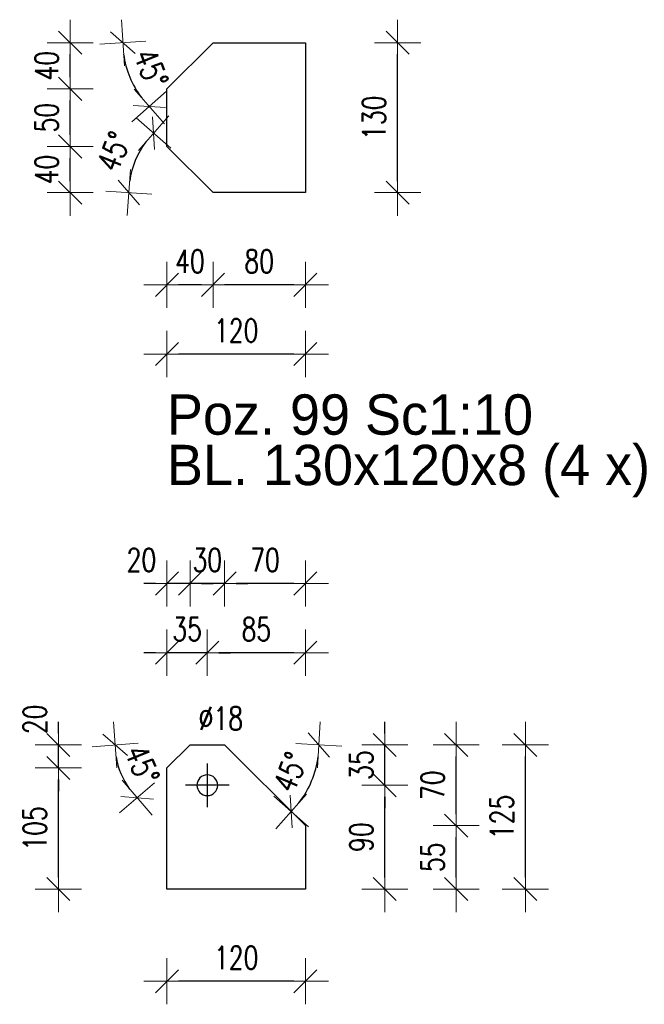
# Model space of a CAD drawing. Header units: millimetres. Extents: x 3515 to 4269, y 13087 to 13548.
# Tile 14 of 20: x 4008 to 4063, y 13283 to 13369. Entities that reach past the tile are written whole.
import ezdxf

# ---------------------------------------------------------------- set-up
doc = ezdxf.new("R2010")
doc.units = ezdxf.units.MM
doc.header["$LTSCALE"] = 10
doc.linetypes.add('MITTE', pattern=[2, 1.25, -0.25, 0.25, -0.25])
doc.layers.get('Defpoints').update_dxf_attribs({"color": 1})
doc.layers.add('PS_DIM', color=4, linetype='Continuous', lineweight=13)
doc.layers.add('PS_SOLID', color=7, linetype='Continuous', lineweight=30)
doc.layers.add('PS_MID', color=5, linetype='MITTE')
doc.layers.add('PS_PLATE', color=1, linetype='Continuous')
doc.styles.add('simplex', font='simplex.shx', dxfattribs={"width": 0.75})
doc.dimstyles.new('1_10_PRZ_DS1-LS10', dxfattribs={"dimtxt": 2, "dimasz": 1, "dimexe": 2, "dimexo": 5, "dimgap": 1, "dimtad": 1, "dimdec": 0, "dimlfac": 10, "dimtxsty": 'simplex', "dimblk": 'dimznak', "dimcen": 2, "dimse1": 1, "dimse2": 1, "dimclrt": 3, "dimadec": 1, "dimazin": 0, "dimtfac": 1, "dimtdec": 0, "dimtix": 1, "dimtmove": 2, "dimatfit": 3, "dimldrblk": 'dim-grot', "dimfxl": 1, "dimarcsym": 0})

# ---------------------------------------------------------------- blocks, each defined once
blk = doc.blocks.new('dimznak')
at = {"color": 0}
for points in [[(0, 2), (0, -2)], [(-2, 0), (2, 0)]]:
    blk.add_lwpolyline(points, dxfattribs=at)
at = {"color": 2}
blk.add_lwpolyline([(1, 1), (-1, -1)], dxfattribs=at)
blk = doc.blocks.new('*D202')
at = {"layer": 'Defpoints', "color": 0, "transparency": 16777216}
for p in [(4033.173, 13366.556), (4041.173, 13366.556), (4033.173, 13353.556)]:
    blk.add_point(p, dxfattribs=at)
at = {"layer": 'PS_DIM', "color": 0, "lineweight": -2, "transparency": 16777216}
blk.add_line((4041.173, 13354.556), (4041.173, 13365.556), dxfattribs=at)
for p, rotation in [((4041.173, 13366.556), 90), ((4041.173, 13353.556), 270)]:
    blk.add_blockref('dimznak', p, dxfattribs=dict(at, rotation=rotation))
at = {"layer": 'PS_DIM', "color": 3, "transparency": 16777216, "insert": (4039.133, 13360.056), "char_height": 2, "attachment_point": 5, "rotation": 90, "style": 'simplex'}
blk.add_mtext('130', dxfattribs=at)
blk = doc.blocks.new('dim-grot')
blk.add_hatch(color=256).paths.add_polyline_path([(0, 0), (-2, 0.5), (-2, -0.5)])
blk.add_lwpolyline([(0, 0), (-2, 0.5), (-2, -0.5), (0, 0)])
blk = doc.blocks.new('*D203')
at = {"layer": 'Defpoints', "color": 0, "transparency": 16777216}
for p in [(4021.173, 13357.556), (4018.852, 13357.205), (4019.516, 13353.556), (4025.173, 13353.556)]:
    blk.add_point(p, dxfattribs=at)
at = {"layer": 'PS_DIM', "color": 0, "lineweight": -2, "transparency": 16777216}
blk.add_arc((4025.173, 13353.556), 7.299, 142.85633, 172.14367, dxfattribs=at)
for p, rotation in [((4020.012, 13358.717), 48.92816492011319), ((4017.874, 13353.556), 266.0718350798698)]:
    blk.add_blockref('dimznak', p, dxfattribs=dict(at, rotation=rotation))
at = {"layer": 'PS_DIM', "color": 3, "transparency": 16777216, "insert": (4016.582, 13357.114), "char_height": 2, "attachment_point": 5, "rotation": 67.5, "style": 'simplex'}
blk.add_mtext('45%%d', dxfattribs=at)
blk = doc.blocks.new('*D204')
at = {"layer": 'Defpoints', "color": 0, "transparency": 16777216}
for p in [(4019.516, 13366.556), (4025.173, 13366.556), (4017.621, 13364.532), (4021.173, 13362.556)]:
    blk.add_point(p, dxfattribs=at)
at = {"layer": 'PS_DIM', "color": 0, "lineweight": -2, "transparency": 16777216}
blk.add_arc((4025.173, 13366.556), 7.818, 187.33361, 217.66639, dxfattribs=at)
for p, rotation in [((4017.355, 13366.556), 93.66680332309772), ((4019.645, 13361.028), 311.3331966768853)]:
    blk.add_blockref('dimznak', p, dxfattribs=dict(at, rotation=rotation))
at = {"layer": 'PS_DIM', "color": 3, "transparency": 16777216, "insert": (4019.798, 13364.329), "char_height": 2, "attachment_point": 5, "rotation": 292.5, "style": 'simplex'}
blk.add_mtext('45%%d', dxfattribs=at)
blk = doc.blocks.new('*D205')
at = {"layer": 'Defpoints', "color": 0, "transparency": 16777216}
for p in [(4012.78, 13357.556), (4021.173, 13357.556), (4025.173, 13353.556)]:
    blk.add_point(p, dxfattribs=at)
at = {"layer": 'PS_DIM', "color": 0, "lineweight": -2, "transparency": 16777216}
blk.add_line((4012.78, 13354.556), (4012.78, 13356.556), dxfattribs=at)
for p, rotation in [((4012.78, 13357.556), 90), ((4012.78, 13353.556), 270)]:
    blk.add_blockref('dimznak', p, dxfattribs=dict(at, rotation=rotation))
at = {"layer": 'PS_DIM', "color": 3, "transparency": 16777216, "insert": (4010.74, 13355.556), "char_height": 2, "attachment_point": 5, "rotation": 90, "style": 'simplex'}
blk.add_mtext('40', dxfattribs=at)
blk = doc.blocks.new('*D206')
at = {"layer": 'Defpoints', "color": 0, "transparency": 16777216}
for p in [(4012.78, 13362.556), (4021.173, 13362.556), (4021.173, 13357.556)]:
    blk.add_point(p, dxfattribs=at)
at = {"layer": 'PS_DIM', "color": 0, "lineweight": -2, "transparency": 16777216}
blk.add_line((4012.78, 13358.556), (4012.78, 13361.556), dxfattribs=at)
for p, rotation in [((4012.78, 13362.556), 90), ((4012.78, 13357.556), 270)]:
    blk.add_blockref('dimznak', p, dxfattribs=dict(at, rotation=rotation))
at = {"layer": 'PS_DIM', "color": 3, "transparency": 16777216, "insert": (4010.74, 13360.056), "char_height": 2, "attachment_point": 5, "rotation": 90, "style": 'simplex'}
blk.add_mtext('50', dxfattribs=at)
blk = doc.blocks.new('*D207')
at = {"layer": 'Defpoints', "color": 0, "transparency": 16777216}
for p in [(4012.78, 13366.556), (4025.173, 13366.556), (4021.173, 13362.556)]:
    blk.add_point(p, dxfattribs=at)
at = {"layer": 'PS_DIM', "color": 0, "lineweight": -2, "transparency": 16777216}
blk.add_line((4012.78, 13363.556), (4012.78, 13365.556), dxfattribs=at)
for p, rotation in [((4012.78, 13366.556), 90), ((4012.78, 13362.556), 270)]:
    blk.add_blockref('dimznak', p, dxfattribs=dict(at, rotation=rotation))
at = {"layer": 'PS_DIM', "color": 3, "transparency": 16777216, "insert": (4010.74, 13364.556), "char_height": 2, "attachment_point": 5, "rotation": 90, "style": 'simplex'}
blk.add_mtext('40', dxfattribs=at)
blk = doc.blocks.new('*D208')
at = {"layer": 'Defpoints', "color": 0, "transparency": 16777216}
for p in [(4025.173, 13353.556), (4033.173, 13353.556), (4025.173, 13345.556)]:
    blk.add_point(p, dxfattribs=at)
at = {"layer": 'PS_DIM', "color": 0, "lineweight": -2, "transparency": 16777216}
blk.add_line((4032.173, 13345.556), (4026.173, 13345.556), dxfattribs=at)
at = {"layer": 'PS_DIM', "color": 0, "lineweight": -2, "transparency": 16777216, "rotation": 180}
blk.add_blockref('dimznak', (4025.173, 13345.556), dxfattribs=at)
at = {"layer": 'PS_DIM', "color": 0, "lineweight": -2, "transparency": 16777216}
blk.add_blockref('dimznak', (4033.173, 13345.556), dxfattribs=at)
at = {"layer": 'PS_DIM', "color": 3, "transparency": 16777216, "insert": (4029.173, 13347.596), "char_height": 2, "attachment_point": 5, "style": 'simplex'}
blk.add_mtext('80', dxfattribs=at)
blk = doc.blocks.new('*D209')
at = {"layer": 'Defpoints', "color": 0, "transparency": 16777216}
for p in [(4021.173, 13357.556), (4025.173, 13353.556), (4021.173, 13345.556)]:
    blk.add_point(p, dxfattribs=at)
at = {"layer": 'PS_DIM', "color": 0, "lineweight": -2, "transparency": 16777216}
blk.add_line((4024.173, 13345.556), (4022.173, 13345.556), dxfattribs=at)
at = {"layer": 'PS_DIM', "color": 0, "lineweight": -2, "transparency": 16777216, "rotation": 180}
blk.add_blockref('dimznak', (4021.173, 13345.556), dxfattribs=at)
at = {"layer": 'PS_DIM', "color": 0, "lineweight": -2, "transparency": 16777216}
blk.add_blockref('dimznak', (4025.173, 13345.556), dxfattribs=at)
at = {"layer": 'PS_DIM', "color": 3, "transparency": 16777216, "insert": (4023.173, 13347.596), "char_height": 2, "attachment_point": 5, "style": 'simplex'}
blk.add_mtext('40', dxfattribs=at)
blk = doc.blocks.new('*D210')
at = {"layer": 'Defpoints', "color": 0, "transparency": 16777216}
for p in [(4021.173, 13353.556), (4033.173, 13353.556), (4021.173, 13339.556)]:
    blk.add_point(p, dxfattribs=at)
at = {"layer": 'PS_DIM', "color": 0, "lineweight": -2, "transparency": 16777216}
blk.add_line((4032.173, 13339.556), (4022.173, 13339.556), dxfattribs=at)
at = {"layer": 'PS_DIM', "color": 0, "lineweight": -2, "transparency": 16777216, "rotation": 180}
blk.add_blockref('dimznak', (4021.173, 13339.556), dxfattribs=at)
at = {"layer": 'PS_DIM', "color": 0, "lineweight": -2, "transparency": 16777216}
blk.add_blockref('dimznak', (4033.173, 13339.556), dxfattribs=at)
at = {"layer": 'PS_DIM', "color": 3, "transparency": 16777216, "insert": (4027.173, 13341.596), "char_height": 2, "attachment_point": 5, "style": 'simplex'}
blk.add_mtext('120', dxfattribs=at)
blk = doc.blocks.new('*D211')
at = {"layer": 'Defpoints', "color": 0, "transparency": 16777216}
for p in [(4026.173, 13305.65), (4036.072, 13305.65), (4033.248, 13301.565), (4033.173, 13298.65)]:
    blk.add_point(p, dxfattribs=at)
at = {"layer": 'PS_DIM', "color": 0, "lineweight": -2, "transparency": 16777216}
blk.add_arc((4026.173, 13305.65), 8.17, 322.01768, 352.98232, dxfattribs=at)
for p, rotation in [((4034.343, 13305.65), 86.4911616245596), ((4031.95, 13299.873), 228.5088383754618)]:
    blk.add_blockref('dimznak', p, dxfattribs=dict(at, rotation=rotation))
at = {"layer": 'PS_DIM', "color": 3, "transparency": 16777216, "insert": (4031.873, 13303.289), "char_height": 2, "attachment_point": 5, "rotation": 67.5, "style": 'simplex'}
blk.add_mtext('45%%d', dxfattribs=at)
blk = doc.blocks.new('*D212')
at = {"layer": 'Defpoints', "color": 0, "transparency": 16777216}
for p in [(4033.173, 13298.65), (4046.25, 13298.65), (4033.173, 13293.15)]:
    blk.add_point(p, dxfattribs=at)
at = {"layer": 'PS_DIM', "color": 0, "lineweight": -2, "transparency": 16777216}
blk.add_line((4046.25, 13294.15), (4046.25, 13297.65), dxfattribs=at)
for p, rotation in [((4046.25, 13298.65), 90), ((4046.25, 13293.15), 270)]:
    blk.add_blockref('dimznak', p, dxfattribs=dict(at, rotation=rotation))
at = {"layer": 'PS_DIM', "color": 3, "transparency": 16777216, "insert": (4044.21, 13295.9), "char_height": 2, "attachment_point": 5, "rotation": 90, "style": 'simplex'}
blk.add_mtext('55', dxfattribs=at)
blk = doc.blocks.new('*D213')
at = {"layer": 'Defpoints', "color": 0, "transparency": 16777216}
for p in [(4026.173, 13305.65), (4046.25, 13305.65), (4033.173, 13298.65)]:
    blk.add_point(p, dxfattribs=at)
at = {"layer": 'PS_DIM', "color": 0, "lineweight": -2, "transparency": 16777216}
blk.add_line((4046.25, 13299.65), (4046.25, 13304.65), dxfattribs=at)
for p, rotation in [((4046.25, 13305.65), 90), ((4046.25, 13298.65), 270)]:
    blk.add_blockref('dimznak', p, dxfattribs=dict(at, rotation=rotation))
at = {"layer": 'PS_DIM', "color": 3, "transparency": 16777216, "insert": (4044.21, 13302.15), "char_height": 2, "attachment_point": 5, "rotation": 90, "style": 'simplex'}
blk.add_mtext('70', dxfattribs=at)
blk = doc.blocks.new('*D214')
at = {"layer": 'Defpoints', "color": 0, "transparency": 16777216}
for p in [(4033.173, 13305.65), (4052.25, 13305.65), (4033.173, 13293.15)]:
    blk.add_point(p, dxfattribs=at)
at = {"layer": 'PS_DIM', "color": 0, "lineweight": -2, "transparency": 16777216}
blk.add_line((4052.25, 13294.15), (4052.25, 13304.65), dxfattribs=at)
for p, rotation in [((4052.25, 13305.65), 90), ((4052.25, 13293.15), 270)]:
    blk.add_blockref('dimznak', p, dxfattribs=dict(at, rotation=rotation))
at = {"layer": 'PS_DIM', "color": 3, "transparency": 16777216, "insert": (4050.21, 13299.4), "char_height": 2, "attachment_point": 5, "rotation": 90, "style": 'simplex'}
blk.add_mtext('125', dxfattribs=at)
blk = doc.blocks.new('*D215')
at = {"layer": 'Defpoints', "color": 0, "transparency": 16777216}
for p in [(4020.345, 13305.65), (4023.173, 13305.65), (4016.909, 13303.972), (4021.173, 13303.65)]:
    blk.add_point(p, dxfattribs=at)
at = {"layer": 'PS_DIM', "color": 0, "lineweight": -2, "transparency": 16777216}
blk.add_arc((4023.173, 13305.65), 6.485, 188.84405, 216.15595, dxfattribs=at)
for p, rotation in [((4016.688, 13305.65), 94.42202580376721), ((4018.587, 13301.065), 310.5779741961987)]:
    blk.add_blockref('dimznak', p, dxfattribs=dict(at, rotation=rotation))
at = {"layer": 'PS_DIM', "color": 3, "transparency": 16777216, "insert": (4019.029, 13303.934), "char_height": 2, "attachment_point": 5, "rotation": 292.5, "style": 'simplex'}
blk.add_mtext('45%%d', dxfattribs=at)
blk = doc.blocks.new('*D216')
at = {"layer": 'Defpoints', "color": 0, "transparency": 16777216}
for p in [(4024.673, 13302.15), (4040.06, 13302.15), (4021.173, 13293.15)]:
    blk.add_point(p, dxfattribs=at)
at = {"layer": 'PS_DIM', "color": 0, "lineweight": -2, "transparency": 16777216}
blk.add_line((4040.06, 13294.15), (4040.06, 13301.15), dxfattribs=at)
for p, rotation in [((4040.06, 13302.15), 90), ((4040.06, 13293.15), 270)]:
    blk.add_blockref('dimznak', p, dxfattribs=dict(at, rotation=rotation))
at = {"layer": 'PS_DIM', "color": 3, "transparency": 16777216, "insert": (4038.02, 13297.65), "char_height": 2, "attachment_point": 5, "rotation": 90, "style": 'simplex'}
blk.add_mtext('90', dxfattribs=at)
blk = doc.blocks.new('*D217')
at = {"layer": 'Defpoints', "color": 0, "transparency": 16777216}
for p in [(4021.173, 13305.65), (4040.06, 13305.65), (4024.673, 13302.15)]:
    blk.add_point(p, dxfattribs=at)
at = {"layer": 'PS_DIM', "color": 0, "lineweight": -2, "transparency": 16777216}
for p, q in [((4040.06, 13306.65), (4040.06, 13307.65)), ((4040.06, 13302.15), (4040.06, 13305.65)), ((4040.06, 13301.15), (4040.06, 13300.15))]:
    blk.add_line(p, q, dxfattribs=at)
for p, rotation in [((4040.06, 13305.65), 270), ((4040.06, 13302.15), 90)]:
    blk.add_blockref('dimznak', p, dxfattribs=dict(at, rotation=rotation))
at = {"layer": 'PS_DIM', "color": 3, "transparency": 16777216, "insert": (4038.02, 13303.9), "char_height": 2, "attachment_point": 5, "rotation": 90, "style": 'simplex'}
blk.add_mtext('35', dxfattribs=at)
blk = doc.blocks.new('*D218')
at = {"layer": 'Defpoints', "color": 0, "transparency": 16777216}
for p in [(4011.759, 13303.65), (4021.173, 13303.65), (4021.173, 13293.15)]:
    blk.add_point(p, dxfattribs=at)
at = {"layer": 'PS_DIM', "color": 0, "lineweight": -2, "transparency": 16777216}
blk.add_line((4011.759, 13294.15), (4011.759, 13302.65), dxfattribs=at)
for p, rotation in [((4011.759, 13303.65), 90), ((4011.759, 13293.15), 270)]:
    blk.add_blockref('dimznak', p, dxfattribs=dict(at, rotation=rotation))
at = {"layer": 'PS_DIM', "color": 3, "transparency": 16777216, "insert": (4009.719, 13298.4), "char_height": 2, "attachment_point": 5, "rotation": 90, "style": 'simplex'}
blk.add_mtext('105', dxfattribs=at)
blk = doc.blocks.new('*D219')
at = {"layer": 'Defpoints', "color": 0, "transparency": 16777216}
for p in [(4011.759, 13305.65), (4026.173, 13305.65), (4021.173, 13303.65)]:
    blk.add_point(p, dxfattribs=at)
at = {"layer": 'PS_DIM', "color": 0, "lineweight": -2, "transparency": 16777216}
for p, q in [((4011.759, 13306.65), (4011.759, 13307.65)), ((4011.759, 13303.65), (4011.759, 13305.65)), ((4011.759, 13302.65), (4011.759, 13301.65))]:
    blk.add_line(p, q, dxfattribs=at)
for p, rotation in [((4011.759, 13305.65), 270), ((4011.759, 13303.65), 90)]:
    blk.add_blockref('dimznak', p, dxfattribs=dict(at, rotation=rotation))
at = {"layer": 'PS_DIM', "color": 3, "transparency": 16777216, "insert": (4009.719, 13307.864), "char_height": 2, "attachment_point": 5, "rotation": 90, "style": 'simplex'}
blk.add_mtext('20', dxfattribs=at)
blk = doc.blocks.new('*D220')
at = {"layer": 'Defpoints', "color": 0, "transparency": 16777216}
for p in [(4021.173, 13293.15), (4033.173, 13293.15), (4021.173, 13285.15)]:
    blk.add_point(p, dxfattribs=at)
at = {"layer": 'PS_DIM', "color": 0, "lineweight": -2, "transparency": 16777216}
blk.add_line((4032.173, 13285.15), (4022.173, 13285.15), dxfattribs=at)
at = {"layer": 'PS_DIM', "color": 0, "lineweight": -2, "transparency": 16777216, "rotation": 180}
blk.add_blockref('dimznak', (4021.173, 13285.15), dxfattribs=at)
at = {"layer": 'PS_DIM', "color": 0, "lineweight": -2, "transparency": 16777216}
blk.add_blockref('dimznak', (4033.173, 13285.15), dxfattribs=at)
at = {"layer": 'PS_DIM', "color": 3, "transparency": 16777216, "insert": (4027.173, 13287.19), "char_height": 2, "attachment_point": 5, "style": 'simplex'}
blk.add_mtext('120', dxfattribs=at)
blk = doc.blocks.new('*D221')
at = {"layer": 'Defpoints', "color": 0, "transparency": 16777216}
for p in [(4024.673, 13313.65), (4024.673, 13302.15), (4033.173, 13298.65)]:
    blk.add_point(p, dxfattribs=at)
at = {"layer": 'PS_DIM', "color": 0, "lineweight": -2, "transparency": 16777216}
blk.add_line((4032.173, 13313.65), (4025.673, 13313.65), dxfattribs=at)
at = {"layer": 'PS_DIM', "color": 0, "lineweight": -2, "transparency": 16777216, "rotation": 180}
blk.add_blockref('dimznak', (4024.673, 13313.65), dxfattribs=at)
at = {"layer": 'PS_DIM', "color": 0, "lineweight": -2, "transparency": 16777216}
blk.add_blockref('dimznak', (4033.173, 13313.65), dxfattribs=at)
at = {"layer": 'PS_DIM', "color": 3, "transparency": 16777216, "insert": (4028.923, 13315.69), "char_height": 2, "attachment_point": 5, "style": 'simplex'}
blk.add_mtext('85', dxfattribs=at)
blk = doc.blocks.new('*D222')
at = {"layer": 'Defpoints', "color": 0, "transparency": 16777216}
for p in [(4021.173, 13313.65), (4021.173, 13305.65), (4024.673, 13302.15)]:
    blk.add_point(p, dxfattribs=at)
at = {"layer": 'PS_DIM', "color": 0, "lineweight": -2, "transparency": 16777216}
for p, q in [((4020.173, 13313.65), (4019.173, 13313.65)), ((4024.673, 13313.65), (4021.173, 13313.65)), ((4025.673, 13313.65), (4026.673, 13313.65))]:
    blk.add_line(p, q, dxfattribs=at)
blk.add_blockref('dimznak', (4021.173, 13313.65), dxfattribs=at)
at = {"layer": 'PS_DIM', "color": 0, "lineweight": -2, "transparency": 16777216, "rotation": 180}
blk.add_blockref('dimznak', (4024.673, 13313.65), dxfattribs=at)
at = {"layer": 'PS_DIM', "color": 3, "transparency": 16777216, "insert": (4022.923, 13315.69), "char_height": 2, "attachment_point": 5, "style": 'simplex'}
blk.add_mtext('35', dxfattribs=at)
blk = doc.blocks.new('*D223')
at = {"layer": 'Defpoints', "color": 0, "transparency": 16777216}
for p in [(4026.173, 13319.65), (4026.173, 13305.65), (4033.173, 13298.65)]:
    blk.add_point(p, dxfattribs=at)
at = {"layer": 'PS_DIM', "color": 0, "lineweight": -2, "transparency": 16777216}
blk.add_line((4032.173, 13319.65), (4027.173, 13319.65), dxfattribs=at)
at = {"layer": 'PS_DIM', "color": 0, "lineweight": -2, "transparency": 16777216, "rotation": 180}
blk.add_blockref('dimznak', (4026.173, 13319.65), dxfattribs=at)
at = {"layer": 'PS_DIM', "color": 0, "lineweight": -2, "transparency": 16777216}
blk.add_blockref('dimznak', (4033.173, 13319.65), dxfattribs=at)
at = {"layer": 'PS_DIM', "color": 3, "transparency": 16777216, "insert": (4029.673, 13321.69), "char_height": 2, "attachment_point": 5, "style": 'simplex'}
blk.add_mtext('70', dxfattribs=at)
blk = doc.blocks.new('*D224')
at = {"layer": 'Defpoints', "color": 0, "transparency": 16777216}
for p in [(4023.173, 13319.65), (4023.173, 13305.65), (4026.173, 13305.65)]:
    blk.add_point(p, dxfattribs=at)
at = {"layer": 'PS_DIM', "color": 0, "lineweight": -2, "transparency": 16777216}
for p, q in [((4022.173, 13319.65), (4021.173, 13319.65)), ((4026.173, 13319.65), (4023.173, 13319.65)), ((4027.173, 13319.65), (4028.173, 13319.65))]:
    blk.add_line(p, q, dxfattribs=at)
blk.add_blockref('dimznak', (4023.173, 13319.65), dxfattribs=at)
at = {"layer": 'PS_DIM', "color": 0, "lineweight": -2, "transparency": 16777216, "rotation": 180}
blk.add_blockref('dimznak', (4026.173, 13319.65), dxfattribs=at)
at = {"layer": 'PS_DIM', "color": 3, "transparency": 16777216, "insert": (4024.673, 13321.69), "char_height": 2, "attachment_point": 5, "style": 'simplex'}
blk.add_mtext('30', dxfattribs=at)
blk = doc.blocks.new('*D225')
at = {"layer": 'Defpoints', "color": 0, "transparency": 16777216}
for p in [(4021.173, 13319.65), (4023.173, 13305.65), (4021.173, 13303.65)]:
    blk.add_point(p, dxfattribs=at)
at = {"layer": 'PS_DIM', "color": 0, "lineweight": -2, "transparency": 16777216}
for p, q in [((4020.173, 13319.65), (4019.173, 13319.65)), ((4023.173, 13319.65), (4021.173, 13319.65)), ((4024.173, 13319.65), (4025.173, 13319.65))]:
    blk.add_line(p, q, dxfattribs=at)
blk.add_blockref('dimznak', (4021.173, 13319.65), dxfattribs=at)
at = {"layer": 'PS_DIM', "color": 0, "lineweight": -2, "transparency": 16777216, "rotation": 180}
blk.add_blockref('dimznak', (4023.173, 13319.65), dxfattribs=at)
at = {"layer": 'PS_DIM', "color": 3, "transparency": 16777216, "insert": (4018.959, 13321.69), "char_height": 2, "attachment_point": 5, "style": 'simplex'}
blk.add_mtext('20', dxfattribs=at)
blk = doc.blocks.new('*X464')
at = {"color": 0}
for s, p in [('Poz. 99 Sc1:10', (4021.173, 13305.466, 2.4)), ('BL. 130x120x8 (4 x)', (4021.173, 13301.091, 2.4))]:
    blk.add_text(s, height=3.5, dxfattribs=at).set_placement(p)
blk = doc.blocks.new('*X509')
at = {"layer": 'PS_SOLID', "color": 7, "linetype": 'Continuous'}
for p, q in [((4025.173, 13366.556), (4021.173, 13362.556)), ((4025.173, 13366.556), (4033.173, 13366.556)), ((4033.173, 13366.556), (4033.173, 13353.556)), ((4021.173, 13357.556), (4021.173, 13362.556)), ((4021.173, 13357.556), (4025.173, 13353.556)), ((4033.173, 13353.556), (4025.173, 13353.556))]:
    blk.add_line(p, q, dxfattribs=at)
blk = doc.blocks.new('*X510')
at = {"layer": 'PS_MID', "color": 5, "linetype": 'MITTE'}
for p, q in [((4024.673, 13304.05), (4024.673, 13300.25)), ((4026.573, 13302.15), (4022.773, 13302.15))]:
    blk.add_line(p, q, dxfattribs=at)
at = {"layer": 'PS_SOLID', "color": 7, "linetype": 'Continuous'}
for p, q in [((4023.173, 13305.65), (4021.173, 13303.65)), ((4023.173, 13305.65), (4026.173, 13305.65)), ((4033.173, 13298.65), (4026.173, 13305.65)), ((4021.173, 13293.15), (4021.173, 13303.65)), ((4033.173, 13298.65), (4033.173, 13293.15)), ((4033.173, 13293.15), (4021.173, 13293.15))]:
    blk.add_line(p, q, dxfattribs=at)
at = {"layer": 'PS_SOLID', "color": 7, "extrusion": (0, 0, -1)}
blk.add_circle((-4024.673, 13302.15), 0.9, dxfattribs=at)

msp = doc.modelspace()

# ---------------------------------------------------------------- block references
msp.add_blockref('*X464', (0, 27.09))
at = {"layer": 'PS_PLATE'}
for name in ['*X509', '*X510']:
    msp.add_blockref(name, (0, 0), dxfattribs=at)

# ---------------------------------------------------------------- texts
at = {"layer": 'PS_DIM', "insert": (4023.915, 13306.95, 2.4), "char_height": 2, "attachment_point": 7, "style": 'simplex'}
msp.add_mtext('\\A1;%%c18', dxfattribs=at)

# ---------------------------------------------------------------- dimensions: what is measured, and where the dimension line sits
at = {"layer": 'PS_DIM'}
for base, p1, p2, angle, text, picture, middle in [((4012.78, 13366.556, 2.4), (4021.173, 13362.556, 2.4), (4025.173, 13366.556, 2.4), 90, '40', '*D207', (4010.74, 13364.556, 2.4)), ((4041.173, 13366.556, 2.4), (4033.173, 13353.556, 2.4), (4033.173, 13366.556, 2.4), 90, '130', '*D202', (4039.133, 13360.056, 2.4)), ((4012.78, 13362.556, 2.4), (4021.173, 13357.556, 2.4), (4021.173, 13362.556, 2.4), 90, '50', '*D206', (4010.74, 13360.056, 2.4)), ((4012.78, 13357.556, 2.4), (4025.173, 13353.556, 2.4), (4021.173, 13357.556, 2.4), 90, '40', '*D205', (4010.74, 13355.556, 2.4)), ((4021.173, 13345.556, 2.4), (4025.173, 13353.556, 2.4), (4021.173, 13357.556, 2.4), 180, '40', '*D209', (4023.173, 13347.596, 2.4)), ((4021.173, 13339.556, 2.4), (4033.173, 13353.556, 2.4), (4021.173, 13353.556, 2.4), 180, '120', '*D210', (4027.173, 13341.596, 2.4)), ((4025.173, 13345.556, 2.4), (4033.173, 13353.556, 2.4), (4025.173, 13353.556, 2.4), 180, '80', '*D208', (4029.173, 13347.596, 2.4)), ((4021.173, 13319.65, 2.4), (4023.173, 13305.65, 2.4), (4021.173, 13303.65, 2.4), 180, '20', '*D225', (4018.959, 13321.69, 2.4)), ((4023.173, 13319.65, 2.4), (4026.173, 13305.65, 2.4), (4023.173, 13305.65, 2.4), 180, '30', '*D224', (4024.673, 13321.69, 2.4)), ((4026.173, 13319.65, 2.4), (4033.173, 13298.65, 2.4), (4026.173, 13305.65, 2.4), 180, '70', '*D223', (4029.673, 13321.69, 2.4)), ((4021.173, 13313.65, 2.4), (4024.673, 13302.15, 2.4), (4021.173, 13305.65, 2.4), 180, '35', '*D222', (4022.923, 13315.69, 2.4)), ((4024.673, 13313.65, 2.4), (4033.173, 13298.65, 2.4), (4024.673, 13302.15, 2.4), 180, '85', '*D221', (4028.923, 13315.69, 2.4)), ((4011.759, 13305.65, 2.4), (4021.173, 13303.65, 2.4), (4026.173, 13305.65, 2.4), 90, '20', '*D219', (4009.719, 13307.864, 2.4)), ((4040.06, 13305.65, 2.4), (4024.673, 13302.15, 2.4), (4021.173, 13305.65, 2.4), 90, '35', '*D217', (4038.02, 13303.9, 2.4)), ((4046.25, 13305.65, 2.4), (4033.173, 13298.65, 2.4), (4026.173, 13305.65, 2.4), 90, '70', '*D213', (4044.21, 13302.15, 2.4)), ((4052.25, 13305.65, 2.4), (4033.173, 13293.15, 2.4), (4033.173, 13305.65, 2.4), 90, '125', '*D214', (4050.21, 13299.4, 2.4)), ((4011.759, 13303.65, 2.4), (4021.173, 13293.15, 2.4), (4021.173, 13303.65, 2.4), 90, '105', '*D218', (4009.719, 13298.4, 2.4)), ((4040.06, 13302.15, 2.4), (4021.173, 13293.15, 2.4), (4024.673, 13302.15, 2.4), 90, '90', '*D216', (4038.02, 13297.65, 2.4)), ((4046.25, 13298.65, 2.4), (4033.173, 13293.15, 2.4), (4033.173, 13298.65, 2.4), 90, '55', '*D212', (4044.21, 13295.9, 2.4)), ((4021.173, 13285.15, 2.4), (4033.173, 13293.15, 2.4), (4021.173, 13293.15, 2.4), 180, '120', '*D220', (4027.173, 13287.19, 2.4))]:
    dim = msp.add_linear_dim(base=base, p1=p1, p2=p2, angle=angle, text=text, dimstyle='1_10_PRZ_DS1-LS10', dxfattribs=at)
    dim.commit()
    dim.dimension.update_dxf_attribs({"geometry": picture, "text_midpoint": middle, "dimtype": 128})
for base, center, p1, p2, picture, middle in [((4017.621, 13364.532, 2.4), (4025.173, 13366.556, 2.4), (4019.516, 13366.556, 2.4), (4021.173, 13362.556, 2.4), '*D204', (4019.798, 13364.329, 2.4)), ((4018.852, 13357.205, 2.4), (4025.173, 13353.556, 2.4), (4021.173, 13357.556, 2.4), (4019.516, 13353.556, 2.4), '*D203', (4016.582, 13357.114, 2.4)), ((4016.909, 13303.972, 2.4), (4023.173, 13305.65, 2.4), (4020.345, 13305.65, 2.4), (4021.173, 13303.65, 2.4), '*D215', (4019.029, 13303.934, 2.4)), ((4033.248, 13301.565, 2.4), (4026.173, 13305.65, 2.4), (4033.173, 13298.65, 2.4), (4036.072, 13305.65, 2.4), '*D211', (4031.873, 13303.289, 2.4))]:
    dim = msp.add_angular_dim_3p(base=base, center=center, p1=p1, p2=p2, text='45%%d', dimstyle='1_10_PRZ_DS1-LS10', dxfattribs=at)
    dim.commit()
    dim.dimension.update_dxf_attribs({"geometry": picture, "text_midpoint": middle})

doc.saveas('drawing.dxf')
